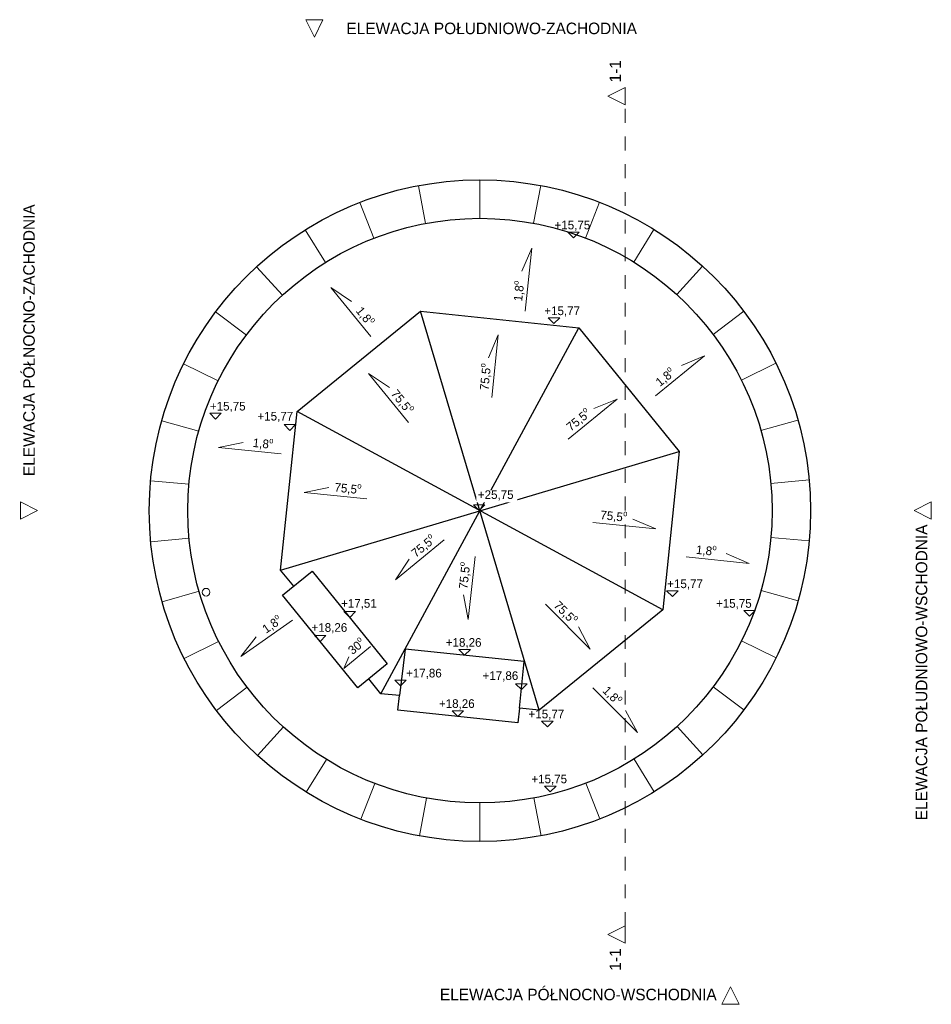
# Model space of a CAD drawing. Header units: millimetres. Extents: x 66905 to 78760, y 389 to 13188.
import ezdxf

# ---------------------------------------------------------------- set-up
doc = ezdxf.new("R2010")
doc.units = ezdxf.units.MM
doc.header["$MEASUREMENT"] = 0
doc.linetypes.add('Przerywana', pattern=[360, 180, -180])
doc.linetypes.add('Wipeout_Contour', pattern=[1000, 0, -1000])
for name, color, linetype, lineweight in [('0_Nr_pióra__1', 7, 'Continuous', 13), ('0_Nr_pióra__28', 7, 'Continuous', 25), ('0_Nr_pióra__7', 7, 'Continuous', 20), ('0_Nr_pióra__88', 7, 'Continuous', 13), ('inw_ściany zewnętrzne_Nr_pióra__87', 7, 'Continuous', 13)]:
    doc.layers.add(name, color=color, linetype=linetype, lineweight=lineweight)
for name, color, linetype, lineweight, true_color in [('0_Nr_pióra__61', 7, 'Continuous', 13, 0x6a6a6a), ('inw_przekrój _Nr_pióra__101', 7, 'Continuous', 5, 0xb2b2b2), ('inw_przekrój _Nr_pióra__61', 7, 'Continuous', 13, 0x6a6a6a)]:
    doc.layers.add(name, color=color, linetype=linetype, lineweight=lineweight, true_color=true_color)
doc.layers.add('inw_przekrój', color=7, linetype='Continuous')
doc.styles.add('STYL_AUTOMATYCZNY_1', font='txt')

# ---------------------------------------------------------------- blocks, each defined once
blk = doc.blocks.new('Słup_1_4', base_point=(72890, 6806))
at = {"layer": '0_Nr_pióra__88', "color": 7, "linetype": 'Przerywana', "lineweight": 13, "flags": 128}
blk.add_lwpolyline([(72880, 6806, 0.414214), (72890, 6796, 0.414214), (72900, 6806, 0.414214), (72890, 6816, 0.414214)], format="xyb", close=True, dxfattribs=at)
blk = doc.blocks.new('Wymiary_1_4', base_point=(73767, 3995))
at = {"layer": '0_Nr_pióra__1', "color": 7, "linetype": 'Continuous', "lineweight": 13}
for p, q in [((73767, 3995), (73692, 4070)), ((73692, 4070), (73842, 4070)), ((73842, 4070), (73767, 3995))]:
    blk.add_line(p, q, dxfattribs=at)
at = {"layer": '0_Nr_pióra__1', "color": 7, "lineweight": 13, "insert": (73522, 4085), "char_height": 112.5, "attachment_point": 7, "style": 'STYL_AUTOMATYCZNY_1'}
blk.add_mtext('\\A1;{\\pql;\\fCentury Gothic|b0|i0|c238|p34;+15,77}', dxfattribs=at)
blk = doc.blocks.new('Wymiary_2_4', base_point=(75393, 5688))
at = {"layer": '0_Nr_pióra__1', "color": 7, "linetype": 'Continuous', "lineweight": 13}
for p, q in [((75393, 5688), (75318, 5763)), ((75318, 5763), (75468, 5763)), ((75468, 5763), (75393, 5688))]:
    blk.add_line(p, q, dxfattribs=at)
at = {"layer": '0_Nr_pióra__1', "color": 7, "lineweight": 13, "insert": (75325, 5778), "char_height": 112.5, "attachment_point": 7, "style": 'STYL_AUTOMATYCZNY_1'}
blk.add_mtext('\\A1;{\\pql;\\fCentury Gothic|b0|i0|c238|p34;+15,77}', dxfattribs=at)
blk = doc.blocks.new('Wymiary_3_4', base_point=(73853, 9237))
at = {"layer": '0_Nr_pióra__1', "color": 7, "linetype": 'Continuous', "lineweight": 13}
for p, q in [((73853, 9237), (73778, 9312)), ((73778, 9312), (73928, 9312)), ((73928, 9312), (73853, 9237))]:
    blk.add_line(p, q, dxfattribs=at)
at = {"layer": '0_Nr_pióra__1', "color": 7, "lineweight": 13, "insert": (73727, 9327), "char_height": 112.5, "attachment_point": 7, "style": 'STYL_AUTOMATYCZNY_1'}
blk.add_mtext('\\A1;{\\pql;\\fCentury Gothic|b0|i0|c238|p34;+15,77}', dxfattribs=at)
blk = doc.blocks.new('Wymiary_4_4', base_point=(70417, 7850))
at = {"layer": '0_Nr_pióra__1', "color": 7, "linetype": 'Continuous', "lineweight": 13}
for p, q in [((70417, 7850), (70342, 7925)), ((70342, 7925), (70492, 7925)), ((70492, 7925), (70417, 7850))]:
    blk.add_line(p, q, dxfattribs=at)
at = {"layer": '0_Nr_pióra__1', "color": 7, "lineweight": 13, "insert": (69997, 7957), "char_height": 112.5, "attachment_point": 7, "style": 'STYL_AUTOMATYCZNY_1'}
blk.add_mtext('\\A1;{\\pql;\\fCentury Gothic|b0|i0|c238|p34;+15,77}', dxfattribs=at)
blk = doc.blocks.new('Wymiary_5_4', base_point=(73805, 3151))
at = {"layer": '0_Nr_pióra__1', "color": 7, "linetype": 'Continuous', "lineweight": 13}
for p, q in [((73805, 3151), (73730, 3226)), ((73730, 3226), (73880, 3226)), ((73880, 3226), (73805, 3151))]:
    blk.add_line(p, q, dxfattribs=at)
at = {"layer": '0_Nr_pióra__1', "color": 7, "lineweight": 13, "insert": (73559, 3241), "char_height": 112.5, "attachment_point": 7, "style": 'STYL_AUTOMATYCZNY_1'}
blk.add_mtext('\\A1;{\\pql;\\fCentury Gothic|b0|i0|c238|p34;+15,75}', dxfattribs=at)
blk = doc.blocks.new('Wymiary_6_4', base_point=(76396, 5433))
at = {"layer": '0_Nr_pióra__1', "color": 7, "linetype": 'Continuous', "lineweight": 13}
for p, q in [((76396, 5433), (76321, 5508)), ((76321, 5508), (76471, 5508)), ((76471, 5508), (76396, 5433))]:
    blk.add_line(p, q, dxfattribs=at)
at = {"layer": '0_Nr_pióra__1', "color": 7, "lineweight": 13, "insert": (75960, 5523), "char_height": 112.5, "attachment_point": 7, "style": 'STYL_AUTOMATYCZNY_1'}
blk.add_mtext('\\A1;{\\pql;\\fCentury Gothic|b0|i0|c238|p34;+15,75}', dxfattribs=at)
blk = doc.blocks.new('Wymiary_7_4', base_point=(74106, 10352))
at = {"layer": '0_Nr_pióra__1', "color": 7, "linetype": 'Continuous', "lineweight": 13}
for p, q in [((74106, 10352), (74031, 10427)), ((74031, 10427), (74181, 10427)), ((74181, 10427), (74106, 10352))]:
    blk.add_line(p, q, dxfattribs=at)
at = {"layer": '0_Nr_pióra__1', "color": 7, "lineweight": 13, "insert": (73860, 10442), "char_height": 112.5, "attachment_point": 7, "style": 'STYL_AUTOMATYCZNY_1'}
blk.add_mtext('\\A1;{\\pql;\\fCentury Gothic|b0|i0|c238|p34;+15,75}', dxfattribs=at)
blk = doc.blocks.new('Wymiary_8_4', base_point=(69451, 7997))
at = {"layer": '0_Nr_pióra__1', "color": 7, "linetype": 'Continuous', "lineweight": 13}
for p, q in [((69451, 7997), (69376, 8072)), ((69376, 8072), (69526, 8072)), ((69526, 8072), (69451, 7997))]:
    blk.add_line(p, q, dxfattribs=at)
at = {"layer": '0_Nr_pióra__1', "color": 7, "lineweight": 13, "insert": (69378, 8087), "char_height": 112.5, "attachment_point": 7, "style": 'STYL_AUTOMATYCZNY_1'}
blk.add_mtext('\\A1;{\\pql;\\fCentury Gothic|b0|i0|c238|p34;+15,75}', dxfattribs=at)
blk = doc.blocks.new('Wymiary_9_4', base_point=(72880, 6806))
at = {"layer": '0_Nr_pióra__1', "color": 7, "linetype": 'Continuous', "lineweight": 13}
for p, q in [((72880, 6806), (72805, 6881)), ((72805, 6881), (72955, 6881)), ((72955, 6881), (72880, 6806))]:
    blk.add_line(p, q, dxfattribs=at)
at = {"color": 254, "linetype": 'Wipeout_Contour', "lineweight": 0, "ltscale": 293769.51584}
blk.add_wipeout([(72842, 6916), (73376, 6916), (73376, 7071), (72842, 7071)], dxfattribs=at)
at = {"layer": '0_Nr_pióra__1', "color": 7, "lineweight": 13, "insert": (72863, 6937), "char_height": 112.5, "attachment_point": 7, "style": 'STYL_AUTOMATYCZNY_1'}
blk.add_mtext('\\A1;{\\pql;\\fCentury Gothic|b0|i0|c238|p34;+25,75}', dxfattribs=at)
blk = doc.blocks.new('Wymiary_10_4', base_point=(72603, 4131))
at = {"layer": '0_Nr_pióra__1', "color": 7, "linetype": 'Continuous', "lineweight": 13}
for p, q in [((72603, 4131), (72528, 4206)), ((72528, 4206), (72678, 4206)), ((72678, 4206), (72603, 4131))]:
    blk.add_line(p, q, dxfattribs=at)
at = {"layer": '0_Nr_pióra__1', "color": 7, "lineweight": 13, "insert": (72357, 4221), "char_height": 112.5, "attachment_point": 7, "style": 'STYL_AUTOMATYCZNY_1'}
blk.add_mtext('\\A1;{\\pql;\\fCentury Gothic|b0|i0|c238|p34;+18,26}', dxfattribs=at)
blk = doc.blocks.new('Wymiary_11_4', base_point=(71857, 4527))
at = {"layer": '0_Nr_pióra__1', "color": 7, "linetype": 'Continuous', "lineweight": 13}
for p, q in [((71857, 4527), (71782, 4602)), ((71782, 4602), (71932, 4602)), ((71932, 4602), (71857, 4527))]:
    blk.add_line(p, q, dxfattribs=at)
at = {"layer": '0_Nr_pióra__1', "color": 7, "lineweight": 13, "insert": (71929, 4617), "char_height": 112.5, "attachment_point": 7, "style": 'STYL_AUTOMATYCZNY_1'}
blk.add_mtext('\\A1;{\\pql;\\fCentury Gothic|b0|i0|c238|p34;+17,86}', dxfattribs=at)
blk = doc.blocks.new('Wymiary_12_4', base_point=(73429, 4480))
at = {"layer": '0_Nr_pióra__1', "color": 7, "linetype": 'Continuous', "lineweight": 13}
for p, q in [((73429, 4480), (73354, 4555)), ((73354, 4555), (73504, 4555)), ((73504, 4555), (73429, 4480))]:
    blk.add_line(p, q, dxfattribs=at)
at = {"layer": '0_Nr_pióra__1', "color": 7, "lineweight": 13, "insert": (72924, 4584), "char_height": 112.5, "attachment_point": 7, "style": 'STYL_AUTOMATYCZNY_1'}
blk.add_mtext('\\A1;{\\pql;\\fCentury Gothic|b0|i0|c238|p34;+17,86}', dxfattribs=at)
blk = doc.blocks.new('Wymiary_13_4', base_point=(72691, 4926))
at = {"layer": '0_Nr_pióra__1', "color": 7, "linetype": 'Continuous', "lineweight": 13}
for p, q in [((72691, 4926), (72616, 5001)), ((72616, 5001), (72766, 5001)), ((72766, 5001), (72691, 4926))]:
    blk.add_line(p, q, dxfattribs=at)
at = {"layer": '0_Nr_pióra__1', "color": 7, "lineweight": 13, "insert": (72446, 5016), "char_height": 112.5, "attachment_point": 7, "style": 'STYL_AUTOMATYCZNY_1'}
blk.add_mtext('\\A1;{\\pql;\\fCentury Gothic|b0|i0|c238|p34;+18,26}', dxfattribs=at)
blk = doc.blocks.new('Wymiary_14_4', base_point=(70812, 5106))
at = {"layer": '0_Nr_pióra__1', "color": 7, "linetype": 'Continuous', "lineweight": 13}
for p, q in [((70812, 5106), (70737, 5181)), ((70737, 5181), (70887, 5181)), ((70887, 5181), (70812, 5106))]:
    blk.add_line(p, q, dxfattribs=at)
at = {"layer": '0_Nr_pióra__1', "color": 7, "lineweight": 13, "insert": (70700, 5210), "char_height": 112.5, "attachment_point": 7, "style": 'STYL_AUTOMATYCZNY_1'}
blk.add_mtext('\\A1;{\\pql;\\fCentury Gothic|b0|i0|c238|p34;+18,26}', dxfattribs=at)
blk = doc.blocks.new('Wymiary_15_4', base_point=(71196, 5418))
at = {"layer": '0_Nr_pióra__1', "color": 7, "linetype": 'Continuous', "lineweight": 13}
for p, q in [((71196, 5418), (71121, 5493)), ((71121, 5493), (71271, 5493)), ((71271, 5493), (71196, 5418))]:
    blk.add_line(p, q, dxfattribs=at)
at = {"layer": '0_Nr_pióra__1', "color": 7, "lineweight": 13, "insert": (71084, 5523), "char_height": 112.5, "attachment_point": 7, "style": 'STYL_AUTOMATYCZNY_1'}
blk.add_mtext('\\A1;{\\pql;\\fCentury Gothic|b0|i0|c238|p34;+17,51}', dxfattribs=at)
blk = doc.blocks.new('Elewacja_1_4', base_point=(64663, 389))
at = {"layer": '0_Nr_pióra__61', "color": 251, "lineweight": 13, "true_color": 0x6a6a6a, "insert": (75969, 439), "char_height": 150, "attachment_point": 9, "style": 'STYL_AUTOMATYCZNY_1'}
blk.add_mtext('\\A1;{\\pqr;\\pt0;\\fCentury Gothic|b0|i0|c238|p34;ELEWACJA PÓŁNOCNO-WSCHODNIA}', dxfattribs=at)
at = {"color": 254, "linetype": 'Wipeout_Contour', "lineweight": 0, "ltscale": 228451.807774}
blk.add_wipeout([(76037, 389), (76262, 389), (76149, 614)], dxfattribs=at)
at = {"layer": '0_Nr_pióra__61', "color": 251, "linetype": 'Continuous', "lineweight": 13, "true_color": 0x6a6a6a, "flags": 128}
blk.add_lwpolyline([(76037, 389), (76262, 389), (76149, 614)], close=True, dxfattribs=at)
blk = doc.blocks.new('Elewacja_2_4', base_point=(66913, 11688))
at = {"layer": '0_Nr_pióra__61', "color": 251, "lineweight": 13, "true_color": 0x6a6a6a, "insert": (67103, 10788), "char_height": 150, "attachment_point": 9, "rotation": 90, "style": 'STYL_AUTOMATYCZNY_1'}
blk.add_mtext('\\A1;{\\pqr;\\pt0;\\fCentury Gothic|b0|i0|c238|p34;ELEWACJA PÓŁNOCNO-ZACHODNIA}', dxfattribs=at)
at = {"color": 254, "linetype": 'Wipeout_Contour', "lineweight": 0, "ltscale": 201999.543905}
blk.add_wipeout([(66913, 6919), (66913, 6694), (67138, 6806)], dxfattribs=at)
at = {"layer": '0_Nr_pióra__61', "color": 251, "linetype": 'Continuous', "lineweight": 13, "true_color": 0x6a6a6a, "flags": 128}
blk.add_lwpolyline([(66913, 6919), (66913, 6694), (67138, 6806)], close=True, dxfattribs=at)
blk = doc.blocks.new('Elewacja_3_4', base_point=(78651, 13188))
at = {"layer": '0_Nr_pióra__61', "color": 251, "lineweight": 13, "true_color": 0x6a6a6a, "insert": (74932, 12998), "char_height": 150, "attachment_point": 9, "style": 'STYL_AUTOMATYCZNY_1'}
blk.add_mtext('\\A1;{\\pqr;\\pt0;\\fCentury Gothic|b0|i0|c238|p34;ELEWACJA POŁUDNIOWO-ZACHODNIA}', dxfattribs=at)
at = {"color": 254, "linetype": 'Wipeout_Contour', "lineweight": 0, "ltscale": 215825.91643}
blk.add_wipeout([(70849, 13188), (70624, 13188), (70737, 12963)], dxfattribs=at)
at = {"layer": '0_Nr_pióra__61', "color": 251, "linetype": 'Continuous', "lineweight": 13, "true_color": 0x6a6a6a, "flags": 128}
blk.add_lwpolyline([(70849, 13188), (70624, 13188), (70737, 12963)], close=True, dxfattribs=at)
blk = doc.blocks.new('Elewacja_4_4', base_point=(78760, -3926))
at = {"layer": '0_Nr_pióra__61', "color": 251, "lineweight": 13, "true_color": 0x6a6a6a, "insert": (78710, 6626), "char_height": 150, "attachment_point": 9, "rotation": 90, "style": 'STYL_AUTOMATYCZNY_1'}
blk.add_mtext('\\A1;{\\pqr;\\pt0;\\fCentury Gothic|b0|i0|c238|p34;ELEWACJA POŁUDNIOWO-WSCHODNIA}', dxfattribs=at)
at = {"color": 254, "linetype": 'Wipeout_Contour', "lineweight": 0, "ltscale": 236936.218314}
blk.add_wipeout([(78760, 6694), (78760, 6919), (78535, 6806)], dxfattribs=at)
at = {"layer": '0_Nr_pióra__61', "color": 251, "linetype": 'Continuous', "lineweight": 13, "true_color": 0x6a6a6a, "flags": 128}
blk.add_lwpolyline([(78760, 6694), (78760, 6919), (78535, 6806)], close=True, dxfattribs=at)
blk = doc.blocks.new('Płaszczyzna odcinająca_1_4', base_point=(74778, 1296))
at = {"layer": 'inw_przekrój _Nr_pióra__101', "color": 253, "linetype": 'Przerywana', "lineweight": 5, "true_color": 0xb2b2b2}
blk.add_line((74778, 1408), (74778, 12081), dxfattribs=at)
at = {"layer": 'inw_przekrój _Nr_pióra__61', "color": 251, "lineweight": 13, "true_color": 0x6a6a6a, "char_height": 150, "rotation": 90, "style": 'STYL_AUTOMATYCZNY_1'}
for s, insert, attachment_point in [('\\A1;{\\pql;\\pt0;\\fCentury Gothic|b0|i0|c238|p34;1-1}', (74725, 12373), 7), ('\\A1;{\\pqr;\\pt0;\\fCentury Gothic|b0|i0|c238|p34;1-1}', (74725, 1116), 9)]:
    blk.add_mtext(s, dxfattribs=dict(at, insert=insert, attachment_point=attachment_point))
at = {"color": 254, "linetype": 'Wipeout_Contour', "lineweight": 0, "ltscale": 227075.572009}
blk.add_wipeout([(74778, 12306), (74553, 12193), (74778, 12081)], dxfattribs=at).dxf.layer = 'inw_przekrój'
at = {"color": 254, "linetype": 'Wipeout_Contour', "lineweight": 0, "ltscale": 224143.482867}
blk.add_wipeout([(74778, 1183), (74778, 1408), (74553, 1296)], dxfattribs=at).dxf.layer = 'inw_przekrój'
at = {"layer": 'inw_przekrój _Nr_pióra__61', "color": 251, "linetype": 'Continuous', "lineweight": 13, "true_color": 0x6a6a6a, "flags": 128}
for points in [[(74778, 12306), (74778, 12081), (74553, 12193)], [(74778, 1183), (74778, 1408), (74553, 1296)]]:
    blk.add_lwpolyline(points, close=True, dxfattribs=at)

msp = doc.modelspace()

# ---------------------------------------------------------------- linework, layer by layer
at = {"layer": '0_Nr_pióra__1', "color": 7, "linetype": 'Continuous', "lineweight": 13}
for p, q in [((72183, 10539), (72090, 11030)), ((72890, 10606), (72890, 11106)), ((73588, 10541), (73680, 11032)), ((71509, 10346), (71328, 10812)), ((74262, 10349), (74443, 10815)), ((70883, 10032), (70618, 10456)), ((74890, 10037), (75153, 10462)), ((75449, 9614), (75786, 9984)), ((70324, 9608), (69986, 9977)), ((69853, 9089), (69453, 9390)), ((75922, 9097), (76320, 9398)), ((69485, 8493), (69037, 8715)), ((76291, 8501), (76738, 8724)), ((69233, 7839), (68752, 7974)), ((76544, 7847), (77025, 7984)), ((69106, 7149), (68608, 7194)), ((76674, 7158), (77171, 7205)), ((69107, 6448), (68609, 6401)), ((76674, 6457), (77172, 6412)), ((76546, 5768), (77027, 5632)), ((69237, 5760), (68756, 5622)), ((69491, 5106), (69044, 4883)), ((76293, 5114), (76741, 4892)), ((69861, 4511), (69463, 4209)), ((75924, 4518), (76324, 4217)), ((70334, 3994), (69998, 3623)), ((75453, 4000), (75790, 3631)), ((70894, 3572), (70632, 3146)), ((74894, 3577), (75157, 3152)), ((71522, 3260), (71342, 2794)), ((74266, 3264), (74448, 2798)), ((72196, 3069), (72105, 2578)), ((72890, 3006), (72890, 2506)), ((73592, 3071), (73685, 2580))]:
    msp.add_line(p, q, dxfattribs=at)
msp.add_circle((69329, 5746), 50, dxfattribs=at)
at = {"layer": '0_Nr_pióra__28', "color": 7, "linetype": 'Continuous', "lineweight": 25, "flags": 128}
for points in [[(70468, 5825), (70298, 6034), (70511, 8093), (72119, 9398), (74178, 9184), (75482, 7577), (75269, 5518), (73661, 4213), (73404, 4240), (73435, 4543), (73467, 4845), (71916, 5006), (71842, 4402), (71602, 4427), (71445, 4621)], [(73661, 4213), (72119, 9398)], [(71602, 4427), (74178, 9184)], [(75269, 5518), (70511, 8093)], [(70298, 6034), (75482, 7577)], [(73404, 4240), (73384, 4050), (71822, 4212), (71842, 4402)]]:
    msp.add_lwpolyline(points, dxfattribs=at)
msp.add_lwpolyline([(71685, 4816), (71300, 4504), (70323, 5707), (70708, 6020)], close=True, dxfattribs=at)
at = {"layer": '0_Nr_pióra__28', "color": 7, "linetype": 'Continuous', "lineweight": 25}
for radius in [4300, 3800]:
    msp.add_circle((72890, 6806), radius, dxfattribs=at)
at = {"layer": 'inw_ściany zewnętrzne_Nr_pióra__87', "color": 7, "linetype": 'Continuous', "lineweight": 13, "flags": 128}
for points in [[(73478, 9400), (73563, 10218), (73436, 9918)], [(71469, 9070), (70951, 9709), (71221, 9527)], [(73043, 8275), (73127, 9092), (73000, 8793)], [(75173, 8298), (75812, 8817), (75510, 8695)], [(71959, 7952), (71441, 8590), (71712, 8409)], [(74036, 7737), (74675, 8255), (74373, 8133)], [(70307, 7544), (69489, 7629), (69809, 7692)], [(71421, 6958), (70604, 7043), (70923, 7106)], [(74359, 6653), (75177, 6568), (74877, 6696)], [(72426, 6426), (71790, 5905), (71970, 6176)], [(72826, 6209), (72737, 5392), (72675, 5711)], [(75573, 6205), (76391, 6120), (76091, 6247)], [(73742, 5589), (74324, 5007), (74171, 5295)], [(70453, 5381), (69779, 4911), (69979, 5167)], [(71468, 5039), (71121, 4755), (71187, 4907)], [(74356, 4504), (74938, 3922), (74785, 4210)]]:
    msp.add_lwpolyline(points, dxfattribs=at)

# ---------------------------------------------------------------- block references
at = {"color": 151, "lineweight": 13, "true_color": 0x80c2ff}
for name, p in [('Elewacja_3_4', (78651, 13188)), ('Elewacja_2_4', (66913, 11688)), ('Elewacja_4_4', (78760, -3926)), ('Elewacja_1_4', (64663, 389))]:
    msp.add_blockref(name, p, dxfattribs=at)
at = {"color": 7, "linetype": 'Continuous', "lineweight": 13}
for name, p in [('Wymiary_7_4', (74106, 10352)), ('Wymiary_3_4', (73853, 9237)), ('Wymiary_8_4', (69451, 7997)), ('Wymiary_4_4', (70417, 7850)), ('Wymiary_2_4', (75393, 5688)), ('Wymiary_15_4', (71196, 5418)), ('Wymiary_6_4', (76396, 5433)), ('Wymiary_14_4', (70812, 5106)), ('Wymiary_13_4', (72691, 4926)), ('Wymiary_11_4', (71857, 4527)), ('Wymiary_12_4', (73429, 4480)), ('Wymiary_10_4', (72603, 4131)), ('Wymiary_1_4', (73767, 3995)), ('Wymiary_5_4', (73805, 3151))]:
    msp.add_blockref(name, p, dxfattribs=at)
at = {"color": 7, "lineweight": 25}
msp.add_blockref('Słup_1_4', (72890, 6806), dxfattribs=at)

# ---------------------------------------------------------------- texts
at = {"layer": '0_Nr_pióra__7', "color": 7, "linetype": 'Continuous', "lineweight": 20, "char_height": 112.5, "attachment_point": 8, "style": 'STYL_AUTOMATYCZNY_1'}
for s, insert, rotation in [('\\A1;{\\pqc;\\fCentury Gothic|b0|i0|c238|p34;1,8\\fCentury Gothic|b0|i0|c238|p34;\\A1{\\H.66x;\\So^  ;}}', (73485, 9651), 84.0725), ('\\A1;{\\pqc;\\fCentury Gothic|b0|i0|c238|p34;1,8\\fCentury Gothic|b0|i0|c238|p34;\\A1{\\H.66x;\\So^  ;}}', (71327, 9277), 309.0725), ('\\A1;{\\pqc;\\fCentury Gothic|b0|i0|c238|p34;1,8\\fCentury Gothic|b0|i0|c238|p34;\\A1{\\H.66x;\\So^  ;}}', (75355, 8471), 39.0725), ('\\A1;{\\pqc;\\fCentury Gothic|b0|i0|c238|p34;75,5\\fCentury Gothic|b0|i0|c238|p34;\\A1{\\H.66x;\\So^  ;}}', (73050, 8536), 84.0725), ('\\A1;{\\pqc;\\fCentury Gothic|b0|i0|c238|p34;75,5\\fCentury Gothic|b0|i0|c238|p34;\\A1{\\H.66x;\\So^  ;}}', (71810, 8167), 309.0725), ('\\A1;{\\pqc;\\fCentury Gothic|b0|i0|c238|p34;75,5\\fCentury Gothic|b0|i0|c238|p34;\\A1{\\H.66x;\\So^  ;}}', (74227, 7916), 39.0725), ('\\A1;{\\pqc;\\fCentury Gothic|b0|i0|c238|p34;1,8\\fCentury Gothic|b0|i0|c238|p34;\\A1{\\H.66x;\\So^  ;}}', (70060, 7589), 354.0725), ('\\A1;{\\pqc;\\fCentury Gothic|b0|i0|c238|p34;75,5\\fCentury Gothic|b0|i0|c238|p34;\\A1{\\H.66x;\\So^  ;}}', (71164, 7005), 354.0725), ('\\A1;{\\pqc;\\fCentury Gothic|b0|i0|c238|p34;75,5\\fCentury Gothic|b0|i0|c238|p34;\\A1{\\H.66x;\\So^  ;}}', (74621, 6646), 354.0725), ('\\A1;{\\pqc;\\fCentury Gothic|b0|i0|c238|p34;75,5\\fCentury Gothic|b0|i0|c238|p34;\\A1{\\H.66x;\\So^  ;}}', (72211, 6276), 39.3012), ('\\A1;{\\pqc;\\fCentury Gothic|b0|i0|c238|p34;1,8\\fCentury Gothic|b0|i0|c238|p34;\\A1{\\H.66x;\\So^  ;}}', (75824, 6199), 354.0725), ('\\A1;{\\pqc;\\fCentury Gothic|b0|i0|c238|p34;75,5\\fCentury Gothic|b0|i0|c238|p34;\\A1{\\H.66x;\\So^  ;}}', (72778, 5952), 83.8317), ('\\A1;{\\pqc;\\fCentury Gothic|b0|i0|c238|p34;75,5\\fCentury Gothic|b0|i0|c238|p34;\\A1{\\H.66x;\\So^  ;}}', (73941, 5418), 315), ('\\A1;{\\pqc;\\fCentury Gothic|b0|i0|c238|p34;1,8\\fCentury Gothic|b0|i0|c238|p34;\\A1{\\H.66x;\\So^  ;}}', (70237, 5254), 34.8438), ('\\A1;{\\pqc;\\fCentury Gothic|b0|i0|c238|p34;30\\fCentury Gothic|b0|i0|c238|p34;\\A1{\\H.66x;\\So^  ;}}', (71340, 4973), 39.3012), ('\\A1;{\\pqc;\\fCentury Gothic|b0|i0|c238|p34;1,8\\fCentury Gothic|b0|i0|c238|p34;\\A1{\\H.66x;\\So^  ;}}', (74547, 4341), 315)]:
    msp.add_mtext(s, dxfattribs=dict(at, insert=insert, rotation=rotation))

# ---------------------------------------------------------------- next in the draw order: block references
at = {"color": 7, "linetype": 'Continuous', "lineweight": 13}
msp.add_blockref('Wymiary_9_4', (72880, 6806), dxfattribs=at)
at = {"layer": 'inw_przekrój', "color": 253, "lineweight": 5, "true_color": 0xb2b2b2}
msp.add_blockref('Płaszczyzna odcinająca_1_4', (74778, 1296), dxfattribs=at)

doc.saveas('drawing.dxf')
